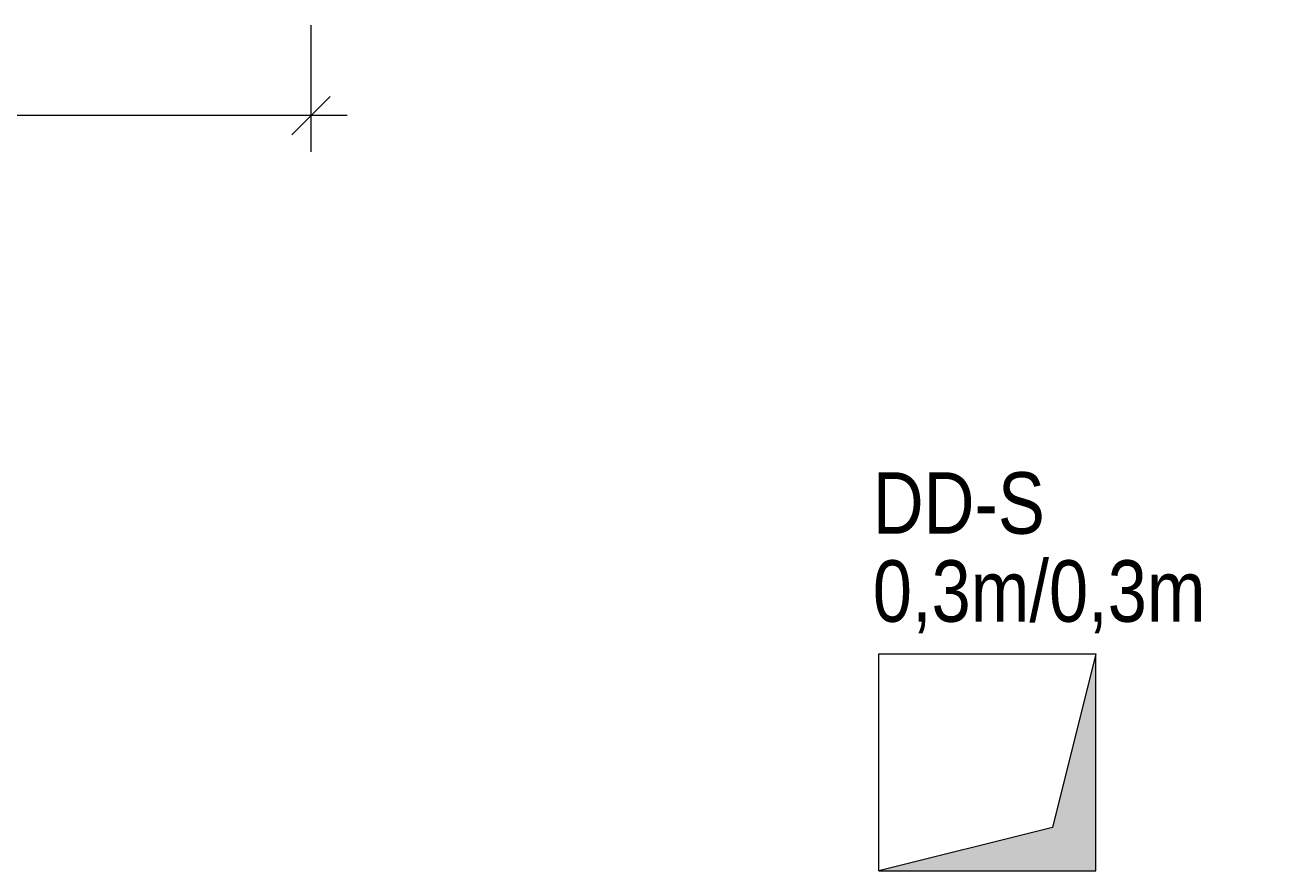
# Model space of a CAD drawing. Extents: x -720 to 300, y 62 to 1162.
# Tile 119 of 256: x -249 to -214, y 961 to 984. Entities that reach past the tile are written whole.
import ezdxf

# ---------------------------------------------------------------- set-up
doc = ezdxf.new("R2010")
doc.units = 0
doc.layers.get('0').update_dxf_attribs({"lineweight": 13})
doc.layers.add('30 -35 Decken- 11 Durchbruch', color=5, linetype='Continuous', lineweight=15, true_color=0x0000ff)
doc.layers.add('70 -76 Bemaßung- 2 Allgemein', color=9, linetype='Continuous', lineweight=5, true_color=0x808080)
doc.styles.get("Standard").update_dxf_attribs({"font": 'ARIALN.TTF'})

# ---------------------------------------------------------------- blocks, each defined once
blk = doc.blocks.new('Referenz-A06G93UD8I')
at = {"layer": '30 -35 Decken- 11 Durchbruch', "color": 0, "linetype": 'Continuous', "lineweight": -2, "ltscale": 0.13}
for p, q in [((-225.153, 960.862), (-225.153, 966.862)), ((-225.153, 966.862), (-219.153, 966.862)), ((-219.153, 966.862), (-220.353, 962.062)), ((-219.153, 960.862), (-219.153, 966.862)), ((-220.353, 962.062), (-225.153, 960.862)), ((-225.153, 960.862), (-219.153, 960.862))]:
    blk.add_line(p, q, dxfattribs=at)
at = {"layer": '30 -35 Decken- 11 Durchbruch', "color": 0, "lineweight": -2}
for points in [[(-219.153, 960.862), (-220.353, 962.062), (-219.153, 966.862)], [(-220.353, 960.862), (-225.153, 960.862), (-220.353, 962.062)], [(-220.353, 960.862), (-220.353, 962.062), (-219.153, 960.862)]]:
    blk.add_solid(points, dxfattribs=at)
at = {"layer": '70 -76 Bemaßung- 2 Allgemein', "color": 0, "linetype": 'Continuous', "lineweight": -2, "ltscale": 0.13}
for p, q in [((-240.853, 984.243), (-240.853, 980.743)), ((-240.322, 982.274), (-241.384, 981.213)), ((-241.913, 981.743), (-299.793, 981.743)), ((-239.853, 981.743), (-241.913, 981.743))]:
    blk.add_line(p, q, dxfattribs=at)
at = {"layer": '30 -35 Decken- 11 Durchbruch', "color": 0, "linetype": 'Continuous', "lineweight": -2, "ltscale": 0.13, "char_height": 1.7, "attachment_point": 1}
for s, insert in [('{\\fArial Narrow;DD-S}', (-225.319, 971.882)), ('{\\fArial Narrow;0,3m/0,3m}', (-225.319, 969.447))]:
    blk.add_mtext(s, dxfattribs=dict(at, insert=insert))
at = {"layer": '30 -35 Decken- 11 Durchbruch', "color": 0, "linetype": 'ByBlock', "lineweight": -2, "ltscale": 0.13, "insert": (-225.319, 960.866), "char_height": 0.0036, "attachment_point": 1}
for s in ['{\\fArial Narrow;prm0_name}', '{\\fArial Narrow;prm2_value}', '{\\fArial Narrow;prm1_name}', '{\\fArial Narrow;prm7_value}', '{\\fArial Narrow;prm3_value}', '{\\fArial Narrow;prm6_name}', '{\\fArial Narrow;prm5_value}', '{\\fArial Narrow;prm2_name}', '{\\fArial Narrow;prm7_name}', '{\\fArial Narrow;prm6_value}', '{\\fArial Narrow;prm4_name}', '{\\fArial Narrow;prm1_value}', '{\\fArial Narrow;prm5_name}', '{\\fArial Narrow;prm3_name}', '{\\fArial Narrow;prm1_type}', '{\\fArial Narrow;prm3_type}', '{\\fArial Narrow;prm0_value}', '{\\fArial Narrow;prm0_type}', '{\\fArial Narrow;prm6_type}', '{\\fArial Narrow;prm5_type}', '{\\fArial Narrow;prm7_type}', '{\\fArial Narrow;IFC_UUID}', '{\\fArial Narrow;instanceID}', '{\\fArial Narrow;prm2_type}', '{\\fArial Narrow;prm4_type}', '{\\fArial Narrow;prm4_value}']:
    blk.add_mtext(s, dxfattribs=at)

msp = doc.modelspace()

# ---------------------------------------------------------------- block references
at = {"color": 8, "lineweight": 13, "ltscale": 0.13, "true_color": 0x808080}
msp.add_blockref('Referenz-A06G93UD8I', (0, 0), dxfattribs=at)

doc.saveas('drawing.dxf')
